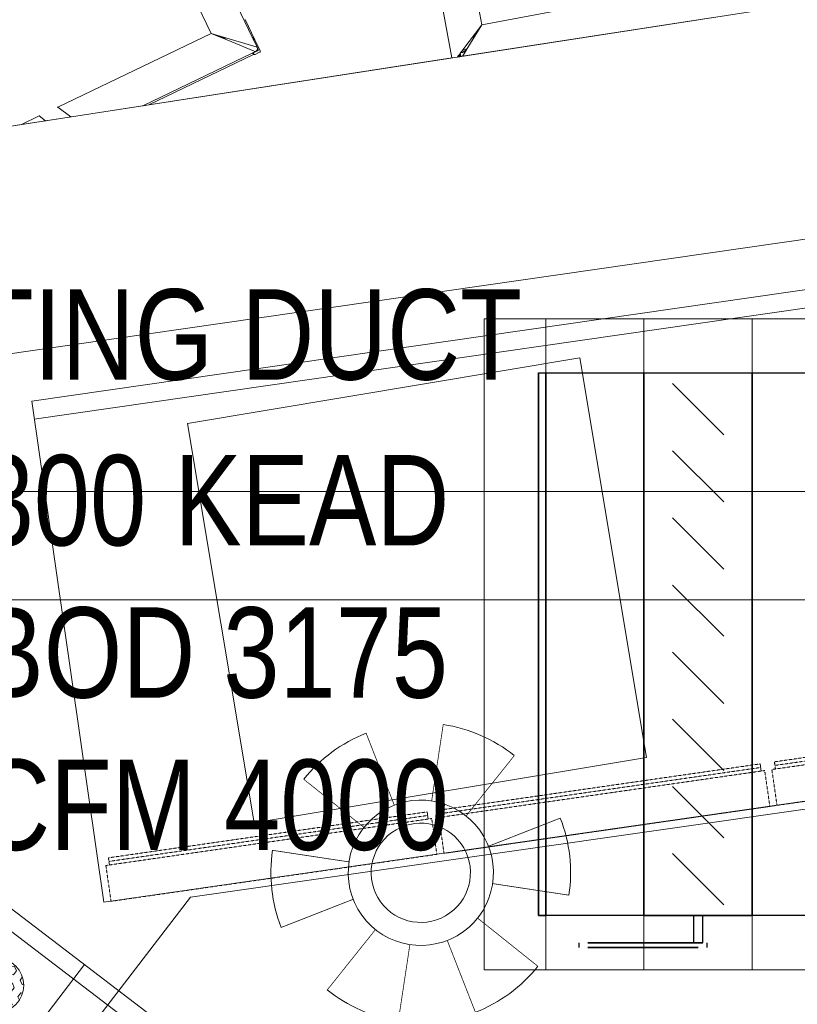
# Model space of a CAD drawing. Header units: millimetres. Extents: x 504675 to 860349, y -23215 to 63575.
# Tile 149 of 177: x 584270 to 585346, y 37377 to 38738. Entities that reach past the tile are written whole.
import ezdxf

# ---------------------------------------------------------------- set-up
doc = ezdxf.new("R2010")
doc.units = ezdxf.units.MM
doc.header["$LTSCALE"] = 10
doc.linetypes.add('DASHED2', pattern=[0.375, 0.25, -0.125])
doc.linetypes.add('LEVEL-F-OVERALL LAYOUT$0$HIDDEN', pattern=[0.375, 0.25, -0.125])
doc.layers.get('0').update_dxf_attribs({"linetype": 'CONTINUOUS'})
doc.layers.add('A-ANNO-DIMS-30', color=8, linetype='CONTINUOUS')
doc.layers.add('LEVEL-F-OVERALL LAYOUT$0$DASH1L', color=8, linetype='LEVEL-F-OVERALL LAYOUT$0$HIDDEN')
for name, color, linetype, lineweight in [('ARCH', 8, 'CONTINUOUS', 0), ('Ceiling', 35, 'CONTINUOUS', 5), ('CKD Equipments', 8, 'CONTINUOUS', 0), ('CKD-Equipements', 8, 'CONTINUOUS', 0), ('Duct Insulations', 8, 'CONTINUOUS', 13), ('EQUIPMENT', 8, 'CONTINUOUS', 18), ('F-RETAIL ANNO-TEXT', 7, 'CONTINUOUS', 9), ('furniture', 8, 'CONTINUOUS', 5), ('MEPTEK-EAD', 30, 'CONTINUOUS', 30), ('V-ANNO-DETL', 7, 'CONTINUOUS', 15), ('V-DUCT', 4, 'CONTINUOUS', 25), ('VJA-FF-PENDENT SPRINKLER HEAD', 3, 'CONTINUOUS', 0)]:
    doc.layers.add(name, color=color, linetype=linetype, lineweight=lineweight)
doc.styles.add('2.25 Arial_regular_annotative', font='arial.ttf', dxfattribs={"width": 0.8, "height": 2.25})

# ---------------------------------------------------------------- blocks, each defined once
blk = doc.blocks.new('A$Cdebd173a')
at = {"layer": 'EQUIPMENT'}
h = blk.add_hatch(dxfattribs=at)
h.set_pattern_fill('HEX', color=251, scale=54, angle=180)
h.set_pattern_definition([(180, (-126944.069, -12401.577), (-1e-15, -11.691343), [6.75, -13.5]), (300, (-126944.069, -12401.577), (10.125, 5.8456715), [6.75, -13.5]), (240, (-126950.819, -12401.577), (10.125, -5.8456715), [6.75, -13.5])])
edge = h.paths.add_edge_path()
edge.add_arc((96.5, 279.1), 37.5, 180, 540)
blk.add_line((1200, 200), (0, 200), dxfattribs=at)
for points in [[(1200, 750), (0, 750), (0, 0), (1200, 0)], [(1175, 725), (25, 725), (25, 25), (1175, 25)]]:
    blk.add_lwpolyline(points, close=True, dxfattribs=at)
blk.add_circle((96.5, 279.1), 37.5, dxfattribs=at)
blk = doc.blocks.new('3 Door UC Cap. 400 Ltrs.')
at = {"layer": 'CKD-Equipements', "ltscale": 4}
blk.add_lwpolyline([(-1945651, -1871953), (-1943851, -1871953), (-1943851, -1872653), (-1945651, -1872653)], close=True, dxfattribs=at)
for points in [[(-1945651, -1871978), (-1943851, -1871978)], [(-1944076.5, -1872481), (-1944076.5, -1872516)], [(-1944091.1, -1872506.4), (-1944099.7, -1872489.4)], [(-1944076.5, -1872498.5), (-1944086, -1872482)], [(-1944076.5, -1872498.5), (-1944067, -1872482)], [(-1944061.9, -1872506.4), (-1944053.3, -1872489.4)], [(-1944091.1, -1872506.4), (-1944110.1, -1872505.2)], [(-1944105.7, -1872496.7), (-1944076.5, -1872516)], [(-1944047.3, -1872496.7), (-1944076.5, -1872516)], [(-1944061.9, -1872506.4), (-1944042.9, -1872505.2)], [(-1944105.7, -1872535.3), (-1944076.5, -1872516)], [(-1944076.5, -1872551), (-1944076.5, -1872516)], [(-1944047.3, -1872535.3), (-1944076.5, -1872516)], [(-1944091.1, -1872525.6), (-1944110.1, -1872526.8)], [(-1944091.1, -1872525.6), (-1944099.7, -1872542.6)], [(-1944076.5, -1872533.5), (-1944086, -1872550)], [(-1944076.5, -1872533.5), (-1944067, -1872550)], [(-1944061.9, -1872525.6), (-1944042.9, -1872526.8)], [(-1944061.9, -1872525.6), (-1944053.3, -1872542.6)], [(-1945190.8, -1872593), (-1945190.8, -1872603)], [(-1944725.6, -1872593), (-1944725.6, -1872603)], [(-1944260.5, -1872593), (-1944260.5, -1872603)], [(-1944260.5, -1872593), (-1944260.5, -1872603)], [(-1944246, -1872603), (-1944246, -1872653)], [(-1943911, -1872603), (-1944246, -1872603)], [(-1944241, -1872593), (-1944241, -1872603)], [(-1943911, -1872603), (-1943911, -1872653)], [(-1943911, -1872653), (-1944246, -1872653)], [(-1944083.5, -1872655.5), (-1944241, -1872655.5)], [(-1943916, -1872655.5), (-1944073.5, -1872655.5)]]:
    blk.add_lwpolyline(points, dxfattribs=at)
at = {"layer": 'CKD-Equipements', "linetype": 'DASHED2', "ltscale": 0.05}
for points in [[(-1945185.8, -1872603), (-1945641, -1872603)], [(-1945641, -1872603), (-1945641, -1872653)], [(-1945190.8, -1872593), (-1945636, -1872593)], [(-1945636, -1872593), (-1945636, -1872603)], [(-1945190.8, -1872598), (-1945636, -1872598)], [(-1945185.8, -1872603), (-1945185.8, -1872653)], [(-1944720.6, -1872603), (-1945175.8, -1872603)], [(-1945175.8, -1872603), (-1945175.8, -1872653)], [(-1944725.6, -1872593), (-1945170.8, -1872593)], [(-1945170.8, -1872593), (-1945170.8, -1872603)], [(-1944725.6, -1872598), (-1945170.8, -1872598)], [(-1944720.6, -1872603), (-1944720.6, -1872653)], [(-1944255.5, -1872603), (-1944710.6, -1872603)], [(-1944710.6, -1872603), (-1944710.6, -1872653)], [(-1944260.5, -1872593), (-1944705.6, -1872593)], [(-1944705.6, -1872593), (-1944705.6, -1872603)], [(-1944260.5, -1872598), (-1944705.6, -1872598)], [(-1944255.5, -1872603), (-1944255.5, -1872653)], [(-1944255.5, -1872603), (-1944255.5, -1872653)], [(-1943916, -1872593), (-1944241, -1872593)], [(-1943916, -1872598), (-1944241, -1872598)], [(-1943916, -1872593), (-1943916, -1872603)], [(-1945185.8, -1872653), (-1945641, -1872653)], [(-1944716.6, -1872653), (-1945175.8, -1872653)], [(-1944720.6, -1872653), (-1945175.8, -1872653)], [(-1944703.7, -1872653), (-1945169.3, -1872653)], [(-1944716.6, -1872653), (-1945155.8, -1872653)], [(-1944256, -1872653), (-1944722.7, -1872653)], [(-1944255.5, -1872653), (-1944715.6, -1872653)], [(-1944255.5, -1872653), (-1944710.6, -1872653)]]:
    blk.add_lwpolyline(points, dxfattribs=at)
at = {"layer": 'CKD-Equipements', "ltscale": 4}
blk.add_ellipse((-1944078.5, -1872514.5), major_axis=(-126, 0), ratio=0.373016, dxfattribs=at)
blk = doc.blocks.new('ARCH')
at = {"layer": 'LEVEL-F-OVERALL LAYOUT$0$DASH1L'}
h = blk.add_hatch(dxfattribs=at)
h.set_pattern_fill('ANGLE', color=8, scale=10, angle=352.0664)
h.set_pattern_definition([(352.0664444, (-404119.055, 373340.98), (9.6410197, 69.1814516), [50.8, -19.05]), (82.0664444, (-404119.055, 373340.98), (-69.1814516, 9.6410197), [50.8, -19.05])])
edge = h.paths.add_edge_path(flags=16)
edge.add_line((572074.7, 35847.1), (602196.9, 29528.2))
edge.add_line((602196.9, 29528.2), (599472.6, 39352))
edge.add_arc((597545.4, 38817.5), 2000, 15.4994, 89.9984)
edge.add_line((597545.4, 40817.5), (573256.1, 40817.5))
edge.add_arc((576210.3, 22394.2), 18658.7, 99.10996, 106.69033)
edge.add_line((570851.6, 40266.8), (572074.7, 35847.1))
h.paths.add_polyline_path([(583373.8, 40816), (583374.1, 40875), (586424.1, 40859.1), (586423.9, 40816)], flags=16)
h.paths.add_polyline_path([(600840.9, 34605.1), (600792.8, 34591.5), (599498, 39260.6), (599546.1, 39274.3)])
h.paths.add_polyline_path([(587210.4, 32671.8), (587195, 32598.4), (582693, 33542.8), (582708.4, 33616.2)])
edge = h.paths.add_edge_path()
edge.add_line((572071.7, 35387.9), (601863.3, 29138.4))
edge.add_arc((601986.5, 29725.6), 600, 258.1526, 375.4994)
edge.add_line((602564.7, 29886), (599906.3, 39472.3))
edge.add_arc((597545.4, 38817.5), 2450, 15.4994, 89.9984)
edge.add_line((597545.4, 41267.5), (573220.5, 41267.5))
edge.add_arc((576210.3, 22394.2), 19108.7, 99.00183, 106.23582)
edge.add_arc((571035.5, 40164.8), 600, 106.2358, 195.469)
edge.add_line((570457.2, 40004.7), (571616.6, 35815.1))
edge.add_arc((572194.9, 35975.1), 600, 195.469, 258.1526)
h.paths.add_polyline_path([(587210.4, 32671.8), (587195.4, 32600.5), (587195.4, 32600.5)])
at = {"layer": 'CKD Equipments'}
blk.add_line((583756.8, 36548.7), (584506.6, 37525), dxfattribs=at)
at = {"layer": 'CKD-Equipements'}
blk.add_lwpolyline([(584594.6, 37627.6), (584502.3, 38179.9), (585044.8, 38270.6), (585137.1, 37718.2)], close=True, dxfattribs=at)
at = {"layer": 'furniture'}
for p, q in [((584868.1, 38685.2), (584796.4, 39067)), ((584426.9, 39058), (584592, 38713.9)), ((584592, 38713.9), (584427.7, 39056.4)), ((584592, 38713.9), (584427.7, 39056.4)), ((584852.7, 39032.5), (584909.3, 38731)), ((584535, 38719), (584402.3, 38995.5)), ((583942.9, 38542.1), (586448, 38929.6)), ((584909.3, 38731), (585230.4, 38791.3)), ((584882.7, 38687.5), (585229.4, 38741.1)), ((584582.1, 38738.3), (584595.5, 38710.3)), ((584909.3, 38731), (584883.1, 38696.3)), ((584909.3, 38731), (584887.7, 38695.7)), ((584909.3, 38731), (584897.4, 38713.5)), ((584903.1, 38722.3), (584909.3, 38731)), ((584909.3, 38731), (584903.3, 38722.2)), ((584903.4, 38722.1), (584909.3, 38731)), ((584909.3, 38731), (584903.5, 38722)), ((584323.1, 38617.3), (584535, 38719)), ((584545, 38715.2), (584535, 38719)), ((584535, 38719), (584545.2, 38715.7)), ((584535, 38719), (584563.5, 38707.4)), ((584598.6, 38700.1), (584535, 38719)), ((584535, 38719), (584555, 38712)), ((584535, 38719), (584555.1, 38712.2)), ((584545.1, 38715.5), (584535, 38719)), ((584592, 38713.9), (584592, 38713.9)), ((584592, 38713.9), (584592.1, 38713.8)), ((584592, 38713.8), (584592, 38713.9)), ((584592, 38713.8), (584592, 38713.9)), ((584592.5, 38713), (584592, 38713.8)), ((584592.1, 38713.8), (584592, 38713.8)), ((584592.5, 38712.8), (584592.5, 38713)), ((584592.5, 38712.8), (584592.5, 38712.8)), ((584592.6, 38712.7), (584592.5, 38712.8)), ((584594.6, 38711.1), (584592.6, 38712.7)), ((584592.6, 38712.7), (584592.6, 38712.7)), ((584595.2, 38710.8), (584592.6, 38712.7)), ((584592.6, 38712.6), (584592.6, 38712.7)), ((584592.7, 38712.4), (584592.6, 38712.6)), ((584594.4, 38711.1), (584592.7, 38712.4)), ((584593.4, 38711), (584592.7, 38712.4)), ((584563.5, 38707.4), (584594.6, 38694.6)), ((584593.4, 38711), (584593.4, 38711)), ((584593.7, 38710.4), (584593.4, 38711)), ((584594, 38709.7), (584593.4, 38711)), ((584593.4, 38711), (584593.4, 38711)), ((584593.7, 38710.4), (584593.9, 38709.8)), ((584593.9, 38709.8), (584594, 38709.8)), ((584594, 38709.8), (584594, 38709.7)), ((584594, 38709.7), (584594, 38709.7)), ((584598.6, 38700.1), (584594, 38709.7)), ((584594, 38709.7), (584594, 38709.7)), ((584594, 38709.7), (584594, 38709.7)), ((584594.6, 38711.1), (584594.4, 38711.1)), ((584595, 38710.6), (584594.4, 38711.1)), ((584595.2, 38710.8), (584594.6, 38711.1)), ((584595.2, 38710.8), (584595, 38710.6)), ((584595.5, 38710.3), (584595, 38710.6)), ((584595.5, 38710.3), (584595.2, 38710.8)), ((584595.5, 38710.3), (584595.2, 38710.8)), ((584595.5, 38710.3), (584602.9, 38695.1)), ((584598.9, 38699.2), (584598.6, 38700.1)), ((584600, 38697.3), (584598.6, 38700.1)), ((584599, 38698.9), (584598.9, 38699.2)), ((584599.1, 38698.3), (584599, 38698.9)), ((584440.5, 38619.1), (584591.6, 38691.6)), ((584448.9, 38620.4), (584593.6, 38689.8)), ((584448.9, 38620.4), (584868.1, 38685.2)), ((584591.6, 38691.6), (584592.2, 38691.9)), ((584591.7, 38691.6), (584591.6, 38691.6)), ((584591.7, 38691.5), (584592.3, 38691.8)), ((584591.7, 38691.5), (584591.7, 38691.6)), ((584591.7, 38691.6), (584591.7, 38691.5)), ((584591.7, 38691.5), (584591.7, 38691.5)), ((584592.7, 38692.1), (584592.2, 38691.9)), ((584592.3, 38691.8), (584592.2, 38691.9)), ((584592.3, 38691.8), (584592.7, 38692)), ((584592.9, 38691.3), (584592.3, 38691.8)), ((584596.4, 38693.9), (584592.7, 38692.1)), ((584592.7, 38692.1), (584593.1, 38692.2)), ((584592.7, 38692), (584593.1, 38692.2)), ((584592.7, 38692.1), (584592.7, 38692)), ((584592.7, 38692), (584593.1, 38691.4)), ((584593, 38691.3), (584592.9, 38691.3)), ((584593, 38691.2), (584592.9, 38691.3)), ((584592.9, 38691.3), (584592.9, 38691.3)), ((584593, 38691.3), (584593.1, 38691.4)), ((584593.1, 38691.3), (584593, 38691.3)), ((584593, 38691.2), (584593.1, 38691.3)), ((584593, 38691.2), (584593.1, 38691.3)), ((584593, 38691.2), (584593, 38691.2)), ((584593.2, 38691.1), (584593, 38691.2)), ((584593, 38691.2), (584593, 38691.2)), ((584593.1, 38692.2), (584596.2, 38693.7)), ((584593.1, 38691.4), (584593.1, 38691.3)), ((584593.1, 38691.3), (584593.1, 38691.3)), ((584593.2, 38691.1), (584593.1, 38691.3)), ((584593.1, 38691.3), (584593.1, 38691.3)), ((584593.2, 38692.2), (584593.9, 38690.8)), ((584593.2, 38692.2), (584593.9, 38690.8)), ((584593.2, 38691), (584593.2, 38691.1)), ((584593.2, 38691.1), (584593.2, 38691.1)), ((584594.2, 38690.3), (584593.2, 38691)), ((584594.1, 38690.4), (584593.2, 38691)), ((584593.6, 38689.8), (584593.2, 38691)), ((584593.9, 38690.8), (584594.1, 38690.4)), ((584594.1, 38690.4), (584594.2, 38690.3)), ((584594.8, 38689.9), (584594.1, 38690.4)), ((584594.2, 38690.3), (584594.8, 38689.9)), ((584594.7, 38694.6), (584594.6, 38694.6)), ((584596.4, 38693.9), (584594.7, 38694.6)), ((584594.8, 38689.9), (584595.1, 38689.9)), ((584595.1, 38689.9), (584595.4, 38689.8)), ((584595.4, 38689.8), (584595.7, 38689.9)), ((584595.7, 38689.9), (584596, 38690)), ((584596, 38690), (584602.1, 38692.9)), ((584596.2, 38693.7), (584599.2, 38695.2)), ((584596.2, 38693.7), (584596.4, 38693.9)), ((584596.4, 38693.9), (584597.2, 38694.4)), ((584596.4, 38693.9), (584596.4, 38693.9)), ((584597.2, 38694.4), (584597.5, 38694.6)), ((584597.5, 38694.6), (584597.9, 38695)), ((584597.9, 38695), (584598.5, 38695.7)), ((584598.5, 38695.7), (584598.8, 38696.4)), ((584598.6, 38696.7), (584598.6, 38696.6)), ((584598.6, 38696.6), (584598.7, 38696.6)), ((584598.7, 38696.6), (584598.6, 38696.6)), ((584598.6, 38696.6), (584598.6, 38696.5)), ((584598.6, 38696.6), (584598.6, 38696.5)), ((584598.6, 38696.6), (584598.6, 38696.6)), ((584598.6, 38696.6), (584598.6, 38696.6)), ((584598.6, 38696.6), (584598.7, 38696.6)), ((584598.6, 38696.5), (584598.6, 38696.5)), ((584598.6, 38696.5), (584598.6, 38696.5)), ((584598.6, 38696.5), (584598.6, 38696.5)), ((584598.6, 38696.5), (584598.8, 38696.4)), ((584598.6, 38696.5), (584598.6, 38696.5)), ((584598.7, 38696.6), (584598.7, 38696.6)), ((584598.7, 38696.6), (584598.7, 38696.6)), ((584598.7, 38696.6), (584598.8, 38696.5)), ((584598.8, 38696.4), (584598.8, 38696.5)), ((584598.8, 38696.5), (584598.9, 38696.5)), ((584598.9, 38696.5), (584599.1, 38697.4)), ((584599.1, 38697.4), (584599.1, 38698.3)), ((584599.2, 38695.2), (584599.7, 38695.4)), ((584599.7, 38695.4), (584599.8, 38695.6)), ((584599.8, 38695.6), (584599.9, 38695.7)), ((584599.9, 38695.7), (584600, 38695.8)), ((584600.1, 38696.8), (584600, 38697.3)), ((584600, 38695.8), (584600.1, 38696.3)), ((584600.1, 38696.3), (584600.1, 38696.8)), ((584602.1, 38692.9), (584602.4, 38693.1)), ((584602.4, 38693.1), (584602.6, 38693.3)), ((584602.6, 38693.3), (584602.8, 38693.6)), ((584602.8, 38693.6), (584602.9, 38693.9)), ((584603, 38694.5), (584602.9, 38695.1)), ((584603, 38694.5), (584602.9, 38695.1)), ((584602.9, 38693.9), (584603, 38694.5)), ((584868.1, 38685.2), (584875.6, 38686.4)), ((584875.6, 38686.4), (584875.9, 38686.8)), ((584875.6, 38686.4), (584876.6, 38686.5)), ((584875.9, 38686.8), (584876.4, 38687.5)), ((584876.4, 38687.5), (584877.6, 38689.1)), ((584876.4, 38687.5), (584876.6, 38686.5)), ((584876.6, 38686.5), (584876.4, 38687.5)), ((584876.4, 38687.5), (584876.4, 38687.5)), ((584876.6, 38686.5), (584878.1, 38686.8)), ((584876.6, 38686.5), (584876.6, 38686.5)), ((584877.6, 38689.1), (584878.3, 38690)), ((584877.6, 38689.1), (584878.1, 38686.8)), ((584878.1, 38686.8), (584877.6, 38689.1)), ((584878.1, 38686.8), (584878.9, 38686.9)), ((584878.1, 38686.8), (584878.1, 38686.8)), ((584878.3, 38690), (584878.4, 38690.1)), ((584878.9, 38686.9), (584878.3, 38690)), ((584878.9, 38686.9), (584878.3, 38690)), ((584878.3, 38690), (584878.9, 38686.9)), ((584878.4, 38690.1), (584879, 38691)), ((584879, 38686.9), (584878.4, 38690.1)), ((584878.9, 38686.9), (584878.9, 38686.9)), ((584878.9, 38686.9), (584879, 38686.9)), ((584879, 38691), (584879.5, 38691.6)), ((584879.7, 38687.6), (584879, 38691)), ((584879, 38686.9), (584879.8, 38687)), ((584879.6, 38691.4), (584879.3, 38691.3)), ((584879.5, 38691.6), (584879.6, 38691.7)), ((584879.5, 38691.6), (584879.6, 38691.4)), ((584879.6, 38691.4), (584879.5, 38691.6)), ((584879.6, 38691.7), (584879.9, 38692.1)), ((584879.6, 38691.4), (584879.6, 38691.7)), ((584880.2, 38688.3), (584879.6, 38691.7)), ((584879.6, 38691.7), (584879.6, 38691.7)), ((584879.6, 38691.4), (584880.2, 38688.3)), ((584880.2, 38688.3), (584879.6, 38691.4)), ((584879.6, 38691.4), (584880, 38687.9)), ((584879.7, 38687.5), (584879.7, 38687.6)), ((584879.8, 38687), (584879.8, 38687.1)), ((584879.8, 38687), (584879.8, 38687.1)), ((584879.8, 38687.1), (584879.8, 38687)), ((584879.8, 38687), (584880.4, 38687.1)), ((584879.8, 38687), (584879.8, 38687)), ((584879.9, 38692.1), (584883.5, 38692.8)), ((584880, 38692.2), (584879.9, 38692.1)), ((584881.3, 38694), (584880, 38692.2)), ((584880, 38692.2), (584883.6, 38692.9)), ((584880, 38687.4), (584880, 38687.1)), ((584880.5, 38687.1), (584880.3, 38687.8)), ((584880.3, 38687.7), (584880.4, 38687.1)), ((584880.4, 38687.1), (584880.3, 38687.7)), ((584880.4, 38687.1), (584880.5, 38687.1)), ((584880.5, 38687.1), (584882.7, 38687.5)), ((584881.3, 38694), (584885, 38694.7)), ((584881.3, 38694), (584881.6, 38694.4)), ((584881.6, 38694.4), (584885.2, 38695.1)), ((584881.7, 38694.5), (584881.6, 38694.4)), ((584881.7, 38694.5), (584883.1, 38696.3)), ((584885.3, 38695.2), (584881.7, 38694.5)), ((584882.7, 38687.5), (584886.2, 38693.3)), ((584883.1, 38696.3), (584886.7, 38697)), ((584883.6, 38692.9), (584883.6, 38692.9)), ((584884.3, 38692.9), (584886.2, 38693.3)), ((584884.4, 38693.1), (584886.3, 38693.4)), ((584884.4, 38693.1), (584886.3, 38693.4)), ((584884.4, 38693), (584884.4, 38693.1)), ((584885.3, 38695.2), (584885.4, 38695.2)), ((584885.8, 38694.8), (584887.4, 38695.1)), ((584886, 38695.2), (584887.6, 38695.5)), ((584886.2, 38695.4), (584886.1, 38695.3)), ((584886.2, 38695.4), (584887.7, 38695.7)), ((584887.7, 38695.6), (584886.2, 38695.4)), ((584886.3, 38693.4), (584886.2, 38693.3)), ((584887.4, 38695.1), (584886.3, 38693.4)), ((584886.3, 38693.4), (584886.3, 38693.4)), ((584887.1, 38697.1), (584887.5, 38697.1)), ((584887.6, 38695.5), (584887.4, 38695.1)), ((584887.7, 38695.6), (584887.6, 38695.5)), ((584887.7, 38695.7), (584887.7, 38695.6)), ((584272.7, 38593.1), (584440.5, 38619.1)), ((584322.4, 38617), (584323.1, 38617.3)), ((584323.1, 38617.3), (584340.9, 38603.7)), ((584440.9, 38619.1), (584440.5, 38619.1)), ((584443.4, 38619.5), (584440.9, 38619.1)), ((584443.7, 38619.6), (584443.4, 38619.5)), ((584443.7, 38619.6), (584448.9, 38620.4)), ((584272.7, 38593.1), (584297.2, 38604.9)), ((584297.2, 38604.9), (584298, 38605.2)), ((584305.9, 38598.2), (584297.2, 38604.9)), ((584339.9, 38603.5), (584340.9, 38603.7)), ((584235.8, 38587.4), (584272.7, 38593.1)), ((584305.9, 38598.2), (584306.9, 38598.4)), ((586364.4, 38579.8), (584174.7, 38264.3)), ((586364.6, 38579.7), (584174.8, 38264.2)), ((584506.6, 37525), (586279.3, 37778.3))]:
    blk.add_line(p, q, dxfattribs=at)
at = {"layer": 'A-ANNO-DIMS-30', "ltscale": 0.25, "xscale": -1, "rotation": 52.65340873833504}
blk.add_blockref('A$Cdebd173a', (584518.9, 37310.4), dxfattribs=at)
at = {"layer": 'CKD-Equipements', "rotation": 8.199178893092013}
blk.add_blockref('3 Door UC Cap. 400 Ltrs.', (2243081.9, 2168507.6), dxfattribs=at)
blk = doc.blocks.new('SPRINKLER HEAD 41')
at = {"layer": 'VJA-FF-PENDENT SPRINKLER HEAD', "lineweight": 0, "const_width": 0.001}
for points in [[(-0.0429, 0.1053), (-0.0818, 0.2047)], [(0.0088, 0.1111), (0.0248, 0.2167)], [(0.123, 0.1737), (0.0564, 0.0903)], [(-0.0848, 0.0745), (-0.1682, 0.1411)], [(0.1867, 0.0874), (0.0873, 0.0484)], [(-0.1056, 0.0268), (-0.2111, 0.0428)], [(0.1986, -0.0192), (0.0931, -0.0032)], [(-0.0998, -0.0249), (-0.1992, -0.0638)], [(0.1557, -0.1175), (0.0723, -0.0509)], [(-0.0689, -0.0667), (-0.1355, -0.1501)], [(0.0693, -0.1811), (0.0304, -0.0818)], [(-0.0373, -0.1931), (-0.0213, -0.0875)]]:
    blk.add_lwpolyline(points, dxfattribs=at)
at = {"layer": 'VJA-FF-PENDENT SPRINKLER HEAD', "lineweight": 0}
for major_axis, start_param, end_param in [((0.1794, 0.1036), 1.420416, 1.944015), ((0.1795, 0.1036), 0.373598, 0.897197), ((0.087, 0.0502), 1.570792, 7.853977), ((0.0594, 0.0343), 1.570786, 7.853971), ((0.1794, 0.1036), -0.673853, -0.150255), ((0.1795, 0.1036), 2.467936, 2.991535), ((0.1794, 0.1036), 4.562135, 5.085733), ((0.1795, 0.1036), 3.51515, 4.038748)]:
    blk.add_ellipse((-0.0062, 0.0118), major_axis=major_axis, ratio=1, start_param=start_param, end_param=end_param, dxfattribs=at)
blk = doc.blocks.new('V_Rectangular Endcap - V_Endcap-4244716-Level C OVERALL KITCHEN')
at = {"layer": 'V-DUCT', "color": 1, "true_color": 0xff0000}
for p, q in [((0, 375), (0, 375)), ((0, 375), (0, -375)), ((0, -375), (0, 375)), ((0, 375), (10, 375)), ((10, 375), (0, 375)), ((10, 375), (10, -375)), ((10, -375), (10, 375)), ((10, 375), (10, 375)), ((0, -375), (0, -375)), ((10, -375), (0, -375)), ((10, -375), (0, -375)), ((10, -375), (10, -375))]:
    blk.add_line(p, q, dxfattribs=at)
blk = doc.blocks.new('V_Volume Control Damper - V_VCD-4244725-Level C OVERALL KITCHEN')
at = {"layer": 'V-ANNO-DETL', "color": 1, "true_color": 0xff0000}
for p, q in [((35.4, 360.4), (-35.4, 289.6)), ((35.4, 267.5), (-35.4, 196.8)), ((35.4, 174.6), (-35.4, 103.9)), ((35.4, 81.8), (-35.4, 11.1)), ((35.4, -11.1), (-35.4, -81.8)), ((35.4, -103.9), (-35.4, -174.6)), ((35.4, -196.8), (-35.4, -267.5)), ((35.4, -289.6), (-35.4, -360.4))]:
    blk.add_line(p, q, dxfattribs=at)
at = {"layer": 'V-DUCT', "color": 1, "true_color": 0xff0000}
for p, q in [((-165.1, 413.1), (-165.1, 419.5)), ((0, 419.5), (-152.4, 419.5)), ((-152.4, 419.5), (-152.4, 419.5)), ((-152.4, 419.5), (0, 419.5)), ((0, 413.1), (-152.4, 413.1)), ((-152.4, 413.1), (-152.4, 413.1)), ((-152.4, 413.1), (0, 413.1)), ((-6.3, 375), (-6.3, 413.1)), ((-6.3, 413.1), (6.4, 413.1)), ((6.4, 413.1), (-6.3, 413.1)), ((0, 419.5), (0, 419.5)), ((0, 413.1), (0, 413.1)), ((6.4, 413.1), (6.4, 375)), ((12.7, 419.5), (12.7, 413.1)), ((-75, 375), (-75, 375)), ((-75, 375), (-75, -375)), ((-75, -375), (-75, 375)), ((75, 375), (-75, 375)), ((-75, 375), (75, 375)), ((-6.3, 375), (6.4, 375)), ((6.4, 375), (-6.3, 375)), ((75, 375), (75, -375)), ((75, -375), (75, 375)), ((75, 375), (75, 375)), ((-75, -375), (-75, -375)), ((-75, -375), (75, -375)), ((-75, -375), (75, -375)), ((75, -375), (75, -375))]:
    blk.add_line(p, q, dxfattribs=at)
blk = doc.blocks.new('hvac')
at = {"layer": 'Duct Insulations', "color": 1, "true_color": 0xff0000}
for p, q in [((594914.1, -196708.4), (594914.1, -197608.4)), ((595284.8, -196708.4), (594914.1, -196708.4)), ((594999.1, -196708.4), (594999.1, -197608.4)), ((595134.8, -197608.4), (595134.8, -196708.4)), ((595284.8, -196708.4), (596158.3, -196708.4)), ((595284.8, -197608.4), (595284.8, -196708.4)), ((594914.1, -197608.4), (596158.3, -197608.4))]:
    blk.add_line(p, q, dxfattribs=at)
at = {"layer": 'V-DUCT', "color": 1, "true_color": 0xff0000}
for p, q in [((594999.1, -197533.4), (594999.1, -196783.4)), ((594999.1, -196783.4), (595134.8, -196783.4)), ((595134.8, -197533.4), (595134.8, -196783.4)), ((595284.8, -196783.4), (595284.8, -197533.4)), ((595284.8, -196783.4), (595633.3, -196783.4)), ((595134.8, -197533.4), (594999.1, -197533.4)), ((595633.3, -197533.4), (595284.8, -197533.4))]:
    blk.add_line(p, q, dxfattribs=at)
at = {"layer": 'V-DUCT', "color": 1, "true_color": 0xff0000, "rotation": 180.0003045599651}
blk.add_blockref('V_Rectangular Endcap - V_Endcap-4244716-Level C OVERALL KITCHEN', (594999.1, -197158.4), dxfattribs=at)
at = {"layer": 'V-DUCT', "color": 1, "true_color": 0xff0000, "extrusion": (0, 0, -1), "rotation": 179.9996954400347}
blk.add_blockref('V_Volume Control Damper - V_VCD-4244725-Level C OVERALL KITCHEN', (-595209.8, -197158.4), dxfattribs=at)

msp = doc.modelspace()

# ---------------------------------------------------------------- linework, layer by layer
at = {"layer": 'Ceiling', "color": 1, "ltscale": 0.25}
for p, q in [((571503, 38085.8), (599823.8, 38085.8)), ((571544.5, 37935.8), (599865.4, 37935.8))]:
    msp.add_line(p, q, dxfattribs=at)
at = {"layer": 'MEPTEK-EAD'}
for points in [[(580790, 37542.5, 0, 0.1, 0.095991), (580860, 37556.1, 0.1, 0.1, 0), (582352.8, 38157.2, 0.1, 0, -0.095991), (582703, 38225, 0, 0, 0), (584987.7, 38225, 0, 0, 0)], [(580790, 36792.5, 0, 0.1, 0.095991), (581140.2, 36860.4, 0.1, 0.1, 0), (582633, 37461.5, 0.1, 0, -0.095991), (582703, 37475, 0, 0, 0), (584987.7, 37475, 0, 0, 0)]]:
    msp.add_lwpolyline(points, format="xyseb", dxfattribs=at)

# ---------------------------------------------------------------- block references
msp.add_blockref('hvac', (-10001.4, 235033.1))
msp.add_blockref('hvac', (-10001.4, 235033.1))
at = {"layer": 'ARCH'}
msp.add_blockref('ARCH', (0, 0), dxfattribs=at)
at = {"layer": 'VJA-FF-PENDENT SPRINKLER HEAD', "lineweight": 0, "xscale": 1000, "yscale": 1000, "zscale": 1000}
msp.add_blockref('SPRINKLER HEAD 41', (584831.2, 37546.9), dxfattribs=at)

# ---------------------------------------------------------------- texts
at = {"layer": 'F-RETAIL ANNO-TEXT', "style": '2.25 Arial_regular_annotative', "width": 0.8}
for s, p in [('EXISTING DUCT', (583886, 38240.4)), ('750X300 KEAD', (583886, 38011.2)), ('BOD 3175', (584210.4, 37800.7)), ('CFM 4000', (584211.6, 37590.2))]:
    msp.add_text(s, height=125, dxfattribs=at).set_placement(p)

doc.saveas('drawing.dxf')
